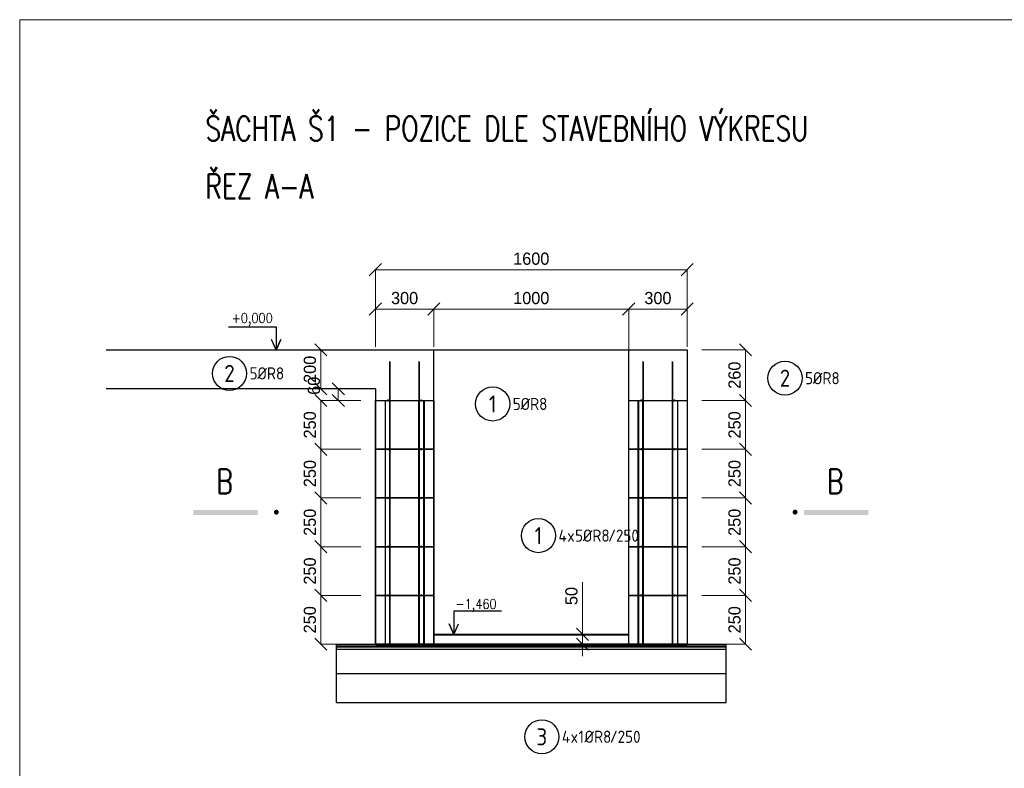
# Model space of a CAD drawing. Header units: millimetres. Extents: x 3567 to 14067, y 1579 to 9004.
# Tile 2 of 3: x 3567 to 8620, y 5162 to 9004. Entities that reach past the tile are written whole.
import ezdxf
from ezdxf.enums import TextEntityAlignment as Align

# ---------------------------------------------------------------- set-up
doc = ezdxf.new("R2010")
doc.units = ezdxf.units.MM
doc.header["$LTSCALE"] = 25
doc.linetypes.add('DASHED', pattern=[4.5, 3, -1.5])
doc.layers.add('IN_KOTY', color=4, linetype='Continuous', lineweight=13)
doc.layers.add('IN_NS_TLUSTA', color=1, linetype='Continuous', lineweight=40)
for name, color, linetype in [('IN_NS_TENKA', 20, 'Continuous'), ('IN_TEXT', 7, 'Continuous'), ('TEXT', 6, 'Continuous'), ('vazana', 7, 'Continuous')]:
    doc.layers.add(name, color=color, linetype=linetype)
doc.styles.add('Arch-Dim', font='romans.shx', dxfattribs={"width": 0.75})
doc.styles.add('RECOC_ISO9', font='ISO9.shx')
doc.styles.add('RomanS', font='romans.shx')
doc.dimstyles.new('ISO-25', dxfattribs={"dimscale": 25, "dimtxt": 2.5, "dimasz": 2.5, "dimexe": 0, "dimexo": 3, "dimgap": 1, "dimtad": 3, "dimdec": 0, "dimtxsty": 'Standard', "dimblk": 'OBLIQUE', "dimcen": 2.5, "dimclrd": 256, "dimclre": 256, "dimadec": 0, "dimazin": 0, "dimtfac": 1, "dimtdec": 0, "dimtmove": 0, "dimatfit": 3, "dimfxl": 0, "dimlwd": -1, "dimlwe": -1, "dimarcsym": 0})

# ---------------------------------------------------------------- blocks, each defined once
blk = doc.blocks.new('_Oblique')
at = {"color": 0, "linetype": 'ByBlock', "lineweight": -2}
blk.add_line((-0.5, -0.5), (0.5, 0.5), dxfattribs=at)
blk = doc.blocks.new('*D23')
at = {"layer": 'Defpoints', "color": 0}
for p in [(6692.6, 5849.5), (6455.3, 5799.5), (6692.6, 5799.5)]:
    blk.add_point(p, dxfattribs=at)
at = {"layer": 'IN_KOTY'}
for p, q in [((6455.3, 5849.5), (6455.3, 6118.2)), ((6617.6, 5849.5), (6455.3, 5849.5)), ((6455.3, 5799.5), (6455.3, 5849.5)), ((6617.6, 5799.5), (6455.3, 5799.5)), ((6455.3, 5799.5), (6455.3, 5737))]:
    blk.add_line(p, q, dxfattribs=at)
at = {"layer": 'IN_KOTY', "xscale": 62.5, "yscale": 62.5, "zscale": 62.5}
for p, rotation in [((6455.3, 5849.5), 270), ((6455.3, 5799.5), 90)]:
    blk.add_blockref('_Oblique', p, dxfattribs=dict(at, rotation=rotation))
at = {"layer": 'IN_KOTY', "color": 0, "insert": (6399, 6046.3), "char_height": 62.5, "attachment_point": 5, "rotation": 90}
blk.add_mtext('50', dxfattribs=at)
blk = doc.blocks.new('*D32')
at = {"layer": 'Defpoints', "color": 0}
for p in [(6692.6, 7518.7), (5692.6, 7249.5), (6692.6, 7234.5)]:
    blk.add_point(p, dxfattribs=at)
at = {"layer": 'IN_KOTY'}
for p, q in [((5692.6, 7324.5), (5692.6, 7518.7)), ((5692.6, 7518.7), (6692.6, 7518.7)), ((6692.6, 7309.5), (6692.6, 7518.7))]:
    blk.add_line(p, q, dxfattribs=at)
at = {"layer": 'IN_KOTY', "xscale": 62.5, "yscale": 62.5, "zscale": 62.5, "rotation": 180}
blk.add_blockref('_Oblique', (5692.6, 7518.7), dxfattribs=at)
at = {"layer": 'IN_KOTY', "xscale": 62.5, "yscale": 62.5, "zscale": 62.5}
blk.add_blockref('_Oblique', (6692.6, 7518.7), dxfattribs=at)
at = {"layer": 'IN_KOTY', "color": 0, "insert": (6192.6, 7574.9), "char_height": 62.5, "attachment_point": 5}
blk.add_mtext('1000', dxfattribs=at)
blk = doc.blocks.new('*D33')
at = {"layer": 'Defpoints', "color": 0}
for p in [(5392.6, 7518.7), (5392.6, 7249.5), (5692.6, 7249.5)]:
    blk.add_point(p, dxfattribs=at)
at = {"layer": 'IN_KOTY'}
for p, q in [((5392.6, 7324.5), (5392.6, 7518.7)), ((5692.6, 7518.7), (5392.6, 7518.7)), ((5692.6, 7324.5), (5692.6, 7518.7))]:
    blk.add_line(p, q, dxfattribs=at)
at = {"layer": 'IN_KOTY', "xscale": 62.5, "yscale": 62.5, "zscale": 62.5, "rotation": 180}
blk.add_blockref('_Oblique', (5392.6, 7518.7), dxfattribs=at)
at = {"layer": 'IN_KOTY', "xscale": 62.5, "yscale": 62.5, "zscale": 62.5}
blk.add_blockref('_Oblique', (5692.6, 7518.7), dxfattribs=at)
at = {"layer": 'IN_KOTY', "color": 0, "insert": (5542.6, 7574.9), "char_height": 62.5, "attachment_point": 5}
blk.add_mtext('300', dxfattribs=at)
blk = doc.blocks.new('*D34')
at = {"layer": 'Defpoints', "color": 0}
for p in [(6992.6, 7518.7), (6692.6, 7249.5), (6992.6, 7249.5)]:
    blk.add_point(p, dxfattribs=at)
at = {"layer": 'IN_KOTY'}
for p, q in [((6692.6, 7324.5), (6692.6, 7518.7)), ((6692.6, 7518.7), (6992.6, 7518.7)), ((6992.6, 7324.5), (6992.6, 7518.7))]:
    blk.add_line(p, q, dxfattribs=at)
at = {"layer": 'IN_KOTY', "xscale": 62.5, "yscale": 62.5, "zscale": 62.5, "rotation": 180}
blk.add_blockref('_Oblique', (6692.6, 7518.7), dxfattribs=at)
at = {"layer": 'IN_KOTY', "xscale": 62.5, "yscale": 62.5, "zscale": 62.5}
blk.add_blockref('_Oblique', (6992.6, 7518.7), dxfattribs=at)
at = {"layer": 'IN_KOTY', "color": 0, "insert": (6842.6, 7574.9), "char_height": 62.5, "attachment_point": 5}
blk.add_mtext('300', dxfattribs=at)
blk = doc.blocks.new('*D35')
at = {"layer": 'Defpoints', "color": 0}
for p in [(5303, 7309.5), (5112.9, 7109.5), (5303, 7109.5)]:
    blk.add_point(p, dxfattribs=at)
at = {"layer": 'IN_KOTY'}
for p, q in [((5228, 7309.5), (5112.9, 7309.5)), ((5112.9, 7309.5), (5112.9, 7109.5)), ((5228, 7109.5), (5112.9, 7109.5))]:
    blk.add_line(p, q, dxfattribs=at)
at = {"layer": 'IN_KOTY', "xscale": 62.5, "yscale": 62.5, "zscale": 62.5}
for p, rotation in [((5112.9, 7309.5), 90), ((5112.9, 7109.5), 270)]:
    blk.add_blockref('_Oblique', p, dxfattribs=dict(at, rotation=rotation))
at = {"layer": 'IN_KOTY', "color": 0, "insert": (5056.6, 7209.5), "char_height": 62.5, "attachment_point": 5, "rotation": 90}
blk.add_mtext('200', dxfattribs=at)
blk = doc.blocks.new('*D36')
at = {"layer": 'Defpoints', "color": 0}
for p in [(5392.6, 7109.5), (5202.5, 7049.5), (5392.6, 7049.5)]:
    blk.add_point(p, dxfattribs=at)
at = {"layer": 'IN_KOTY'}
for p, q in [((5317.6, 7109.5), (5202.5, 7109.5)), ((5202.5, 7109.5), (5202.5, 7049.5)), ((5317.6, 7049.5), (5202.5, 7049.5))]:
    blk.add_line(p, q, dxfattribs=at)
at = {"layer": 'IN_KOTY', "xscale": 62.5, "yscale": 62.5, "zscale": 62.5}
for p, rotation in [((5202.5, 7109.5), 90), ((5202.5, 7049.5), 270)]:
    blk.add_blockref('_Oblique', p, dxfattribs=dict(at, rotation=rotation))
at = {"layer": 'IN_KOTY', "color": 0, "insert": (5077.5, 7125.1), "char_height": 62.5, "attachment_point": 5, "rotation": 90}
blk.add_mtext('60', dxfattribs=at)
blk = doc.blocks.new('*D37')
at = {"layer": 'Defpoints', "color": 0}
for p in [(5392.6, 7049.5), (5112.9, 6799.5), (5392.6, 6799.5)]:
    blk.add_point(p, dxfattribs=at)
at = {"layer": 'IN_KOTY'}
for p, q in [((5317.6, 7049.5), (5112.9, 7049.5)), ((5112.9, 7049.5), (5112.9, 6799.5)), ((5317.6, 6799.5), (5112.9, 6799.5))]:
    blk.add_line(p, q, dxfattribs=at)
at = {"layer": 'IN_KOTY', "xscale": 62.5, "yscale": 62.5, "zscale": 62.5}
for p, rotation in [((5112.9, 7049.5), 90), ((5112.9, 6799.5), 270)]:
    blk.add_blockref('_Oblique', p, dxfattribs=dict(at, rotation=rotation))
at = {"layer": 'IN_KOTY', "color": 0, "insert": (5056.6, 6924.5), "char_height": 62.5, "attachment_point": 5, "rotation": 90}
blk.add_mtext('250', dxfattribs=at)
blk = doc.blocks.new('*D38')
at = {"layer": 'Defpoints', "color": 0}
for p in [(5392.6, 6799.5), (5112.9, 6549.5), (5392.6, 6549.5)]:
    blk.add_point(p, dxfattribs=at)
at = {"layer": 'IN_KOTY'}
for p, q in [((5317.6, 6799.5), (5112.9, 6799.5)), ((5112.9, 6799.5), (5112.9, 6549.5)), ((5317.6, 6549.5), (5112.9, 6549.5))]:
    blk.add_line(p, q, dxfattribs=at)
at = {"layer": 'IN_KOTY', "xscale": 62.5, "yscale": 62.5, "zscale": 62.5}
for p, rotation in [((5112.9, 6799.5), 90), ((5112.9, 6549.5), 270)]:
    blk.add_blockref('_Oblique', p, dxfattribs=dict(at, rotation=rotation))
at = {"layer": 'IN_KOTY', "color": 0, "insert": (5056.6, 6674.5), "char_height": 62.5, "attachment_point": 5, "rotation": 90}
blk.add_mtext('250', dxfattribs=at)
blk = doc.blocks.new('*D39')
at = {"layer": 'Defpoints', "color": 0}
for p in [(5392.6, 6549.5), (5112.9, 6299.5), (5392.6, 6299.5)]:
    blk.add_point(p, dxfattribs=at)
at = {"layer": 'IN_KOTY'}
for p, q in [((5317.6, 6549.5), (5112.9, 6549.5)), ((5112.9, 6549.5), (5112.9, 6299.5)), ((5317.6, 6299.5), (5112.9, 6299.5))]:
    blk.add_line(p, q, dxfattribs=at)
at = {"layer": 'IN_KOTY', "xscale": 62.5, "yscale": 62.5, "zscale": 62.5}
for p, rotation in [((5112.9, 6549.5), 90), ((5112.9, 6299.5), 270)]:
    blk.add_blockref('_Oblique', p, dxfattribs=dict(at, rotation=rotation))
at = {"layer": 'IN_KOTY', "color": 0, "insert": (5056.6, 6424.5), "char_height": 62.5, "attachment_point": 5, "rotation": 90}
blk.add_mtext('250', dxfattribs=at)
blk = doc.blocks.new('*D40')
at = {"layer": 'Defpoints', "color": 0}
for p in [(5392.6, 6299.5), (5112.9, 6049.5), (5392.6, 6049.5)]:
    blk.add_point(p, dxfattribs=at)
at = {"layer": 'IN_KOTY'}
for p, q in [((5317.6, 6299.5), (5112.9, 6299.5)), ((5112.9, 6299.5), (5112.9, 6049.5)), ((5317.6, 6049.5), (5112.9, 6049.5))]:
    blk.add_line(p, q, dxfattribs=at)
at = {"layer": 'IN_KOTY', "xscale": 62.5, "yscale": 62.5, "zscale": 62.5}
for p, rotation in [((5112.9, 6299.5), 90), ((5112.9, 6049.5), 270)]:
    blk.add_blockref('_Oblique', p, dxfattribs=dict(at, rotation=rotation))
at = {"layer": 'IN_KOTY', "color": 0, "insert": (5056.6, 6174.5), "char_height": 62.5, "attachment_point": 5, "rotation": 90}
blk.add_mtext('250', dxfattribs=at)
blk = doc.blocks.new('*D41')
at = {"layer": 'Defpoints', "color": 0}
for p in [(5392.6, 6049.5), (5112.9, 5799.5), (5392.6, 5799.5)]:
    blk.add_point(p, dxfattribs=at)
at = {"layer": 'IN_KOTY'}
for p, q in [((5317.6, 6049.5), (5112.9, 6049.5)), ((5112.9, 6049.5), (5112.9, 5799.5)), ((5317.6, 5799.5), (5112.9, 5799.5))]:
    blk.add_line(p, q, dxfattribs=at)
at = {"layer": 'IN_KOTY', "xscale": 62.5, "yscale": 62.5, "zscale": 62.5}
for p, rotation in [((5112.9, 6049.5), 90), ((5112.9, 5799.5), 270)]:
    blk.add_blockref('_Oblique', p, dxfattribs=dict(at, rotation=rotation))
at = {"layer": 'IN_KOTY', "color": 0, "insert": (5056.6, 5924.5), "char_height": 62.5, "attachment_point": 5, "rotation": 90}
blk.add_mtext('250', dxfattribs=at)
blk = doc.blocks.new('*D42')
at = {"layer": 'Defpoints', "color": 0}
for p in [(6992.6, 7720.7), (5392.6, 7324.5), (6992.6, 7324.5)]:
    blk.add_point(p, dxfattribs=at)
at = {"layer": 'IN_KOTY'}
for p, q in [((5392.6, 7399.5), (5392.6, 7720.7)), ((5392.6, 7720.7), (6992.6, 7720.7)), ((6992.6, 7399.5), (6992.6, 7720.7))]:
    blk.add_line(p, q, dxfattribs=at)
at = {"layer": 'IN_KOTY', "xscale": 62.5, "yscale": 62.5, "zscale": 62.5, "rotation": 180}
blk.add_blockref('_Oblique', (5392.6, 7720.7), dxfattribs=at)
at = {"layer": 'IN_KOTY', "xscale": 62.5, "yscale": 62.5, "zscale": 62.5}
blk.add_blockref('_Oblique', (6992.6, 7720.7), dxfattribs=at)
at = {"layer": 'IN_KOTY', "color": 0, "insert": (6192.6, 7776.9), "char_height": 62.5, "attachment_point": 5}
blk.add_mtext('1600', dxfattribs=at)
blk = doc.blocks.new('*D43')
at = {"layer": 'Defpoints', "color": 0}
for p in [(6992.6, 7309.5), (7292.1, 7309.5), (6992.6, 7049.5)]:
    blk.add_point(p, dxfattribs=at)
at = {"layer": 'IN_KOTY'}
for p, q in [((7067.6, 7309.5), (7292.1, 7309.5)), ((7292.1, 7049.5), (7292.1, 7309.5)), ((7067.6, 7049.5), (7292.1, 7049.5))]:
    blk.add_line(p, q, dxfattribs=at)
at = {"layer": 'IN_KOTY', "xscale": 62.5, "yscale": 62.5, "zscale": 62.5}
for p, rotation in [((7292.1, 7309.5), 90), ((7292.1, 7049.5), 270)]:
    blk.add_blockref('_Oblique', p, dxfattribs=dict(at, rotation=rotation))
at = {"layer": 'IN_KOTY', "color": 0, "insert": (7235.9, 7179.5), "char_height": 62.5, "attachment_point": 5, "rotation": 90}
blk.add_mtext('260', dxfattribs=at)
blk = doc.blocks.new('*D44')
at = {"layer": 'Defpoints', "color": 0}
for p in [(6992.6, 7049.5), (6992.6, 6799.5), (7292.1, 6799.5)]:
    blk.add_point(p, dxfattribs=at)
at = {"layer": 'IN_KOTY'}
for p, q in [((7067.6, 7049.5), (7292.1, 7049.5)), ((7292.1, 7049.5), (7292.1, 6799.5)), ((7067.6, 6799.5), (7292.1, 6799.5))]:
    blk.add_line(p, q, dxfattribs=at)
at = {"layer": 'IN_KOTY', "xscale": 62.5, "yscale": 62.5, "zscale": 62.5}
for p, rotation in [((7292.1, 7049.5), 90), ((7292.1, 6799.5), 270)]:
    blk.add_blockref('_Oblique', p, dxfattribs=dict(at, rotation=rotation))
at = {"layer": 'IN_KOTY', "color": 0, "insert": (7235.9, 6924.5), "char_height": 62.5, "attachment_point": 5, "rotation": 90}
blk.add_mtext('250', dxfattribs=at)
blk = doc.blocks.new('*D45')
at = {"layer": 'Defpoints', "color": 0}
for p in [(6992.6, 6799.5), (6992.6, 6549.5), (7292.1, 6549.5)]:
    blk.add_point(p, dxfattribs=at)
at = {"layer": 'IN_KOTY'}
for p, q in [((7067.6, 6799.5), (7292.1, 6799.5)), ((7292.1, 6799.5), (7292.1, 6549.5)), ((7067.6, 6549.5), (7292.1, 6549.5))]:
    blk.add_line(p, q, dxfattribs=at)
at = {"layer": 'IN_KOTY', "xscale": 62.5, "yscale": 62.5, "zscale": 62.5}
for p, rotation in [((7292.1, 6799.5), 90), ((7292.1, 6549.5), 270)]:
    blk.add_blockref('_Oblique', p, dxfattribs=dict(at, rotation=rotation))
at = {"layer": 'IN_KOTY', "color": 0, "insert": (7235.9, 6674.5), "char_height": 62.5, "attachment_point": 5, "rotation": 90}
blk.add_mtext('250', dxfattribs=at)
blk = doc.blocks.new('*D46')
at = {"layer": 'Defpoints', "color": 0}
for p in [(6992.6, 6549.5), (6992.6, 6299.5), (7292.1, 6299.5)]:
    blk.add_point(p, dxfattribs=at)
at = {"layer": 'IN_KOTY'}
for p, q in [((7067.6, 6549.5), (7292.1, 6549.5)), ((7292.1, 6549.5), (7292.1, 6299.5)), ((7067.6, 6299.5), (7292.1, 6299.5))]:
    blk.add_line(p, q, dxfattribs=at)
at = {"layer": 'IN_KOTY', "xscale": 62.5, "yscale": 62.5, "zscale": 62.5}
for p, rotation in [((7292.1, 6549.5), 90), ((7292.1, 6299.5), 270)]:
    blk.add_blockref('_Oblique', p, dxfattribs=dict(at, rotation=rotation))
at = {"layer": 'IN_KOTY', "color": 0, "insert": (7235.9, 6424.5), "char_height": 62.5, "attachment_point": 5, "rotation": 90}
blk.add_mtext('250', dxfattribs=at)
blk = doc.blocks.new('*D47')
at = {"layer": 'Defpoints', "color": 0}
for p in [(6992.6, 6299.5), (6992.6, 6049.5), (7292.1, 6049.5)]:
    blk.add_point(p, dxfattribs=at)
at = {"layer": 'IN_KOTY'}
for p, q in [((7067.6, 6299.5), (7292.1, 6299.5)), ((7292.1, 6299.5), (7292.1, 6049.5)), ((7067.6, 6049.5), (7292.1, 6049.5))]:
    blk.add_line(p, q, dxfattribs=at)
at = {"layer": 'IN_KOTY', "xscale": 62.5, "yscale": 62.5, "zscale": 62.5}
for p, rotation in [((7292.1, 6299.5), 90), ((7292.1, 6049.5), 270)]:
    blk.add_blockref('_Oblique', p, dxfattribs=dict(at, rotation=rotation))
at = {"layer": 'IN_KOTY', "color": 0, "insert": (7235.9, 6174.5), "char_height": 62.5, "attachment_point": 5, "rotation": 90}
blk.add_mtext('250', dxfattribs=at)
blk = doc.blocks.new('*D48')
at = {"layer": 'Defpoints', "color": 0}
for p in [(6992.6, 6049.5), (6992.6, 5799.5), (7292.1, 5799.5)]:
    blk.add_point(p, dxfattribs=at)
at = {"layer": 'IN_KOTY'}
for p, q in [((7067.6, 6049.5), (7292.1, 6049.5)), ((7292.1, 6049.5), (7292.1, 5799.5)), ((7067.6, 5799.5), (7292.1, 5799.5))]:
    blk.add_line(p, q, dxfattribs=at)
at = {"layer": 'IN_KOTY', "xscale": 62.5, "yscale": 62.5, "zscale": 62.5}
for p, rotation in [((7292.1, 6049.5), 90), ((7292.1, 5799.5), 270)]:
    blk.add_blockref('_Oblique', p, dxfattribs=dict(at, rotation=rotation))
at = {"layer": 'IN_KOTY', "color": 0, "insert": (7235.9, 5924.5), "char_height": 62.5, "attachment_point": 5, "rotation": 90}
blk.add_mtext('250', dxfattribs=at)
blk = doc.blocks.new('*U98', base_point=(5627.6, 7459.2))
at = {"color": 7}
blk.add_lwpolyline([(5907.3, 7445.7, 0, 0, 0), (5677.6, 7456.8, 25, 0, 0), (5627.6, 7459.2, 0, 0, 0)], format="xyseb", dxfattribs=at)
at = {"color": 200, "const_width": 8}
blk.add_lwpolyline([(5629.6, 7459.2, 1), (5625.6, 7459.2, 1), (5629.6, 7459.2)], format="xyb", dxfattribs=at)
at = {"color": 200}
blk.add_lwpolyline([(5629.6, 7459.2, 1), (5625.6, 7459.2, 1), (5629.6, 7459.2)], format="xyb", dxfattribs=at)
blk = doc.blocks.new('*U99', base_point=(5627.6, 7209.2))
at = {"color": 7}
blk.add_lwpolyline([(5920.7, 7394.7, 0, 0, 0), (5669.9, 7235.9, 25, 0, 0), (5627.6, 7209.2, 0, 0, 0)], format="xyseb", dxfattribs=at)
at = {"color": 200, "const_width": 8}
blk.add_lwpolyline([(5629.6, 7209.2, 1), (5625.6, 7209.2, 1), (5629.6, 7209.2)], format="xyb", dxfattribs=at)
at = {"color": 200}
blk.add_lwpolyline([(5629.6, 7209.2, 1), (5625.6, 7209.2, 1), (5629.6, 7209.2)], format="xyb", dxfattribs=at)
blk = doc.blocks.new('*U100', base_point=(5627.6, 6959.2))
at = {"color": 7}
blk.add_lwpolyline([(5941.7, 7371.9, 0, 0, 0), (5657.9, 6998.9, 25, 0, 0), (5627.6, 6959.2, 0, 0, 0)], format="xyseb", dxfattribs=at)
at = {"color": 200, "const_width": 8}
blk.add_lwpolyline([(5629.6, 6959.2, 1), (5625.6, 6959.2, 1), (5629.6, 6959.2)], format="xyb", dxfattribs=at)
at = {"color": 200}
blk.add_lwpolyline([(5629.6, 6959.2, 1), (5625.6, 6959.2, 1), (5629.6, 6959.2)], format="xyb", dxfattribs=at)
blk = doc.blocks.new('*U101', base_point=(5627.6, 6709.2))
at = {"color": 7}
blk.add_lwpolyline([(5955.5, 7363.3, 0, 0, 0), (5650, 6753.9, 25, 0, 0), (5627.6, 6709.2, 0, 0, 0)], format="xyseb", dxfattribs=at)
at = {"color": 200, "const_width": 8}
blk.add_lwpolyline([(5629.6, 6709.2, 1), (5625.6, 6709.2, 1), (5629.6, 6709.2)], format="xyb", dxfattribs=at)
at = {"color": 200}
blk.add_lwpolyline([(5629.6, 6709.2, 1), (5625.6, 6709.2, 1), (5629.6, 6709.2)], format="xyb", dxfattribs=at)
blk = doc.blocks.new('*U102', base_point=(5627.6, 6459.2))
at = {"color": 7}
blk.add_lwpolyline([(5964.1, 7359.6, 0, 0, 0), (5645.1, 6506, 25, 0, 0), (5627.6, 6459.2, 0, 0, 0)], format="xyseb", dxfattribs=at)
at = {"color": 200, "const_width": 8}
blk.add_lwpolyline([(5629.6, 6459.2, 1), (5625.6, 6459.2, 1), (5629.6, 6459.2)], format="xyb", dxfattribs=at)
at = {"color": 200}
blk.add_lwpolyline([(5629.6, 6459.2, 1), (5625.6, 6459.2, 1), (5629.6, 6459.2)], format="xyb", dxfattribs=at)
blk = doc.blocks.new('*U103', base_point=(5627.6, 7459.2))
at = {"color": 7}
blk.add_circle((5994.7, 7441.6), 87.5, dxfattribs=at)
for name, p in [('*U98', (5627.6, 7459.2)), ('*U99', (5627.6, 7209.2)), ('*U100', (5627.6, 6959.2)), ('*U101', (5627.6, 6709.2)), ('*U102', (5627.6, 6459.2))]:
    blk.add_blockref(name, p)
at = {"color": 3, "style": 'RECOC_ISO9'}
blk.add_text('1', height=87.5, dxfattribs=at).set_placement((5994.7, 7441.6), align=Align.MIDDLE_CENTER)
at = {"style": 'RECOC_ISO9'}
for s, p in [('5', (6097.8, 7441.6)), ('%%cR8', (6138, 7441.6))]:
    blk.add_text(s, height=62.5, dxfattribs=at).set_placement(p, align=Align.MIDDLE_LEFT)
blk = doc.blocks.new('*U110', base_point=(6927.6, 7459.2))
at = {"color": 7}
blk.add_lwpolyline([(7409.1, 7556.5, 0, 0, 0), (6976.6, 7469.1, 25, 0, 0), (6927.6, 7459.2, 0, 0, 0)], format="xyseb", dxfattribs=at)
at = {"color": 200, "const_width": 8}
blk.add_lwpolyline([(6929.6, 7459.2, 1), (6925.6, 7459.2, 1), (6929.6, 7459.2)], format="xyb", dxfattribs=at)
at = {"color": 200}
blk.add_lwpolyline([(6929.6, 7459.2, 1), (6925.6, 7459.2, 1), (6929.6, 7459.2)], format="xyb", dxfattribs=at)
blk = doc.blocks.new('*U111', base_point=(6927.6, 7209.2))
at = {"color": 7}
blk.add_lwpolyline([(7421.2, 7526.5, 0, 0, 0), (6969.7, 7236.2, 25, 0, 0), (6927.6, 7209.2, 0, 0, 0)], format="xyseb", dxfattribs=at)
at = {"color": 200, "const_width": 8}
blk.add_lwpolyline([(6929.6, 7209.2, 1), (6925.6, 7209.2, 1), (6929.6, 7209.2)], format="xyb", dxfattribs=at)
at = {"color": 200}
blk.add_lwpolyline([(6929.6, 7209.2, 1), (6925.6, 7209.2, 1), (6929.6, 7209.2)], format="xyb", dxfattribs=at)
blk = doc.blocks.new('*U112', base_point=(6927.6, 6959.2))
at = {"color": 7}
blk.add_lwpolyline([(7435.5, 7509.5, 0, 0, 0), (6961.5, 6995.9, 25, 0, 0), (6927.6, 6959.2, 0, 0, 0)], format="xyseb", dxfattribs=at)
at = {"color": 200, "const_width": 8}
blk.add_lwpolyline([(6929.6, 6959.2, 1), (6925.6, 6959.2, 1), (6929.6, 6959.2)], format="xyb", dxfattribs=at)
at = {"color": 200}
blk.add_lwpolyline([(6929.6, 6959.2, 1), (6925.6, 6959.2, 1), (6929.6, 6959.2)], format="xyb", dxfattribs=at)
blk = doc.blocks.new('*U113', base_point=(6927.6, 6709.2))
at = {"color": 7}
blk.add_lwpolyline([(7446.8, 7500.6, 0, 0, 0), (6955, 6751, 25, 0, 0), (6927.6, 6709.2, 0, 0, 0)], format="xyseb", dxfattribs=at)
at = {"color": 200, "const_width": 8}
blk.add_lwpolyline([(6929.6, 6709.2, 1), (6925.6, 6709.2, 1), (6929.6, 6709.2)], format="xyb", dxfattribs=at)
at = {"color": 200}
blk.add_lwpolyline([(6929.6, 6709.2, 1), (6925.6, 6709.2, 1), (6929.6, 6709.2)], format="xyb", dxfattribs=at)
blk = doc.blocks.new('*U114', base_point=(6927.6, 6459.2))
at = {"color": 7}
blk.add_lwpolyline([(7455.1, 7495.8, 0, 0, 0), (6950.3, 6503.7, 25, 0, 0), (6927.6, 6459.2, 0, 0, 0)], format="xyseb", dxfattribs=at)
at = {"color": 200, "const_width": 8}
blk.add_lwpolyline([(6929.6, 6459.2, 1), (6925.6, 6459.2, 1), (6929.6, 6459.2)], format="xyb", dxfattribs=at)
at = {"color": 200}
blk.add_lwpolyline([(6929.6, 6459.2, 1), (6925.6, 6459.2, 1), (6929.6, 6459.2)], format="xyb", dxfattribs=at)
blk = doc.blocks.new('*U115', base_point=(6927.6, 7459.2))
at = {"color": 7}
blk.add_circle((7494.8, 7573.8), 87.5, dxfattribs=at)
for name, p in [('*U110', (6927.6, 7459.2)), ('*U111', (6927.6, 7209.2)), ('*U112', (6927.6, 6959.2)), ('*U113', (6927.6, 6709.2)), ('*U114', (6927.6, 6459.2))]:
    blk.add_blockref(name, p)
at = {"color": 3, "style": 'RECOC_ISO9'}
blk.add_text('2', height=87.5, dxfattribs=at).set_placement((7494.8, 7573.8), align=Align.MIDDLE_CENTER)
at = {"style": 'RECOC_ISO9'}
for s, p in [('5', (7597.9, 7573.8)), ('%%cR8', (7638.1, 7573.8))]:
    blk.add_text(s, height=62.5, dxfattribs=at).set_placement(p, align=Align.MIDDLE_LEFT)
blk = doc.blocks.new('*U116', base_point=(5457.6, 7459.2))
at = {"color": 7}
blk.add_lwpolyline([(4730.2, 7583.6, 0, 0, 0), (5408.3, 7467.6, 25, 0, 0), (5457.6, 7459.2, 0, 0, 0)], format="xyseb", dxfattribs=at)
at = {"color": 200, "const_width": 8}
blk.add_lwpolyline([(5459.6, 7459.2, 1), (5455.6, 7459.2, 1), (5459.6, 7459.2)], format="xyb", dxfattribs=at)
at = {"color": 200}
blk.add_lwpolyline([(5459.6, 7459.2, 1), (5455.6, 7459.2, 1), (5459.6, 7459.2)], format="xyb", dxfattribs=at)
blk = doc.blocks.new('*U117', base_point=(5457.6, 7209.2))
at = {"color": 7}
blk.add_lwpolyline([(4722.9, 7560.6, 0, 0, 0), (5412.5, 7230.7, 25, 0, 0), (5457.6, 7209.2, 0, 0, 0)], format="xyseb", dxfattribs=at)
at = {"color": 200, "const_width": 8}
blk.add_lwpolyline([(5459.6, 7209.2, 1), (5455.6, 7209.2, 1), (5459.6, 7209.2)], format="xyb", dxfattribs=at)
at = {"color": 200}
blk.add_lwpolyline([(5459.6, 7209.2, 1), (5455.6, 7209.2, 1), (5459.6, 7209.2)], format="xyb", dxfattribs=at)
blk = doc.blocks.new('*U118', base_point=(5457.6, 6959.2))
at = {"color": 7}
blk.add_lwpolyline([(4712.7, 7544.3, 0, 0, 0), (5418.3, 6990, 25, 0, 0), (5457.6, 6959.2, 0, 0, 0)], format="xyseb", dxfattribs=at)
at = {"color": 200, "const_width": 8}
blk.add_lwpolyline([(5459.6, 6959.2, 1), (5455.6, 6959.2, 1), (5459.6, 6959.2)], format="xyb", dxfattribs=at)
at = {"color": 200}
blk.add_lwpolyline([(5459.6, 6959.2, 1), (5455.6, 6959.2, 1), (5459.6, 6959.2)], format="xyb", dxfattribs=at)
blk = doc.blocks.new('*U119', base_point=(5457.6, 6709.2))
at = {"color": 7}
blk.add_lwpolyline([(4703, 7533.8, 0, 0, 0), (5423.9, 6746, 25, 0, 0), (5457.6, 6709.2, 0, 0, 0)], format="xyseb", dxfattribs=at)
at = {"color": 200, "const_width": 8}
blk.add_lwpolyline([(5459.6, 6709.2, 1), (5455.6, 6709.2, 1), (5459.6, 6709.2)], format="xyb", dxfattribs=at)
at = {"color": 200}
blk.add_lwpolyline([(5459.6, 6709.2, 1), (5455.6, 6709.2, 1), (5459.6, 6709.2)], format="xyb", dxfattribs=at)
blk = doc.blocks.new('*U120', base_point=(5457.6, 6459.2))
at = {"color": 7}
blk.add_lwpolyline([(4694.8, 7527.2, 0, 0, 0), (5428.6, 6499.8, 25, 0, 0), (5457.6, 6459.2, 0, 0, 0)], format="xyseb", dxfattribs=at)
at = {"color": 200, "const_width": 8}
blk.add_lwpolyline([(5459.6, 6459.2, 1), (5455.6, 6459.2, 1), (5459.6, 6459.2)], format="xyb", dxfattribs=at)
at = {"color": 200}
blk.add_lwpolyline([(5459.6, 6459.2, 1), (5455.6, 6459.2, 1), (5459.6, 6459.2)], format="xyb", dxfattribs=at)
blk = doc.blocks.new('*U121', base_point=(5457.6, 7459.2))
at = {"color": 7}
blk.add_circle((4643.9, 7598.4), 87.5, dxfattribs=at)
for name, p in [('*U116', (5457.6, 7459.2)), ('*U120', (5457.6, 6459.2)), ('*U119', (5457.6, 6709.2)), ('*U118', (5457.6, 6959.2)), ('*U117', (5457.6, 7209.2))]:
    blk.add_blockref(name, p)
at = {"color": 3, "style": 'RECOC_ISO9'}
blk.add_text('2', height=87.5, dxfattribs=at).set_placement((4643.9, 7598.4), align=Align.MIDDLE_CENTER)
at = {"style": 'RECOC_ISO9'}
for s, p in [('%%cR8', (4787.2, 7598.4)), ('5', (4747.1, 7598.4))]:
    blk.add_text(s, height=62.5, dxfattribs=at).set_placement(p, align=Align.MIDDLE_LEFT)
blk = doc.blocks.new('*U131', base_point=(5467.6, 6209.2))
at = {"color": 200, "const_width": 8}
blk.add_lwpolyline([(5467.6, 6209.2), (5467.6, 7659.2)], dxfattribs=at)
at = {"color": 200}
blk.add_lwpolyline([(5467.6, 6209.2), (5467.6, 7659.2)], dxfattribs=at)
at = {"color": 7}
blk.add_lwpolyline([(6191.7, 5801.7, 0, 0, 0), (5499.2, 6653.7, 25, 0, 0), (5467.6, 6692.5, 0, 0, 0)], format="xyseb", dxfattribs=at)
blk = doc.blocks.new('*U132', base_point=(5617.6, 6209.2))
at = {"color": 200, "const_width": 8}
blk.add_lwpolyline([(5617.6, 6209.2), (5617.6, 7659.2)], dxfattribs=at)
at = {"color": 200}
blk.add_lwpolyline([(5617.6, 6209.2), (5617.6, 7659.2)], dxfattribs=at)
at = {"color": 7}
blk.add_lwpolyline([(6198.8, 5806.9, 0, 0, 0), (5645.1, 6650.7, 25, 0, 0), (5617.6, 6692.5, 0, 0, 0)], format="xyseb", dxfattribs=at)
blk = doc.blocks.new('*U133', base_point=(6767.6, 6209.2))
at = {"color": 200, "const_width": 8}
blk.add_lwpolyline([(6767.6, 6209.2), (6767.6, 7659.2)], dxfattribs=at)
at = {"color": 200}
blk.add_lwpolyline([(6767.6, 6209.2), (6767.6, 7659.2)], dxfattribs=at)
at = {"color": 7}
blk.add_lwpolyline([(6288.6, 5810.6, 0, 0, 0), (6743.8, 6648.6, 25, 0, 0), (6767.6, 6692.5, 0, 0, 0)], format="xyseb", dxfattribs=at)
blk = doc.blocks.new('*U134', base_point=(6917.6, 6209.2))
at = {"color": 200, "const_width": 8}
blk.add_lwpolyline([(6917.6, 6209.2), (6917.6, 7659.2)], dxfattribs=at)
at = {"color": 200}
blk.add_lwpolyline([(6917.6, 6209.2), (6917.6, 7659.2)], dxfattribs=at)
at = {"color": 7}
blk.add_lwpolyline([(6297, 5805.5, 0, 0, 0), (6889, 6651.5, 25, 0, 0), (6917.6, 6692.5, 0, 0, 0)], format="xyseb", dxfattribs=at)
blk = doc.blocks.new('*U135', base_point=(5467.6, 6209.2))
at = {"color": 7}
blk.add_circle((6246.8, 5733.8), 87.5, dxfattribs=at)
for name, p in [('*U131', (5467.6, 6209.2)), ('*U132', (5617.6, 6209.2)), ('*U133', (6767.6, 6209.2)), ('*U134', (6917.6, 6209.2))]:
    blk.add_blockref(name, p)
at = {"color": 3, "style": 'RECOC_ISO9'}
blk.add_text('3', height=87.5, dxfattribs=at).set_placement((6246.8, 5733.8), align=Align.MIDDLE_CENTER)
at = {"style": 'RECOC_ISO9'}
for s, p in [('4', (6350, 5733.8)), ('1', (6434.8, 5733.8)), ('%%cR8', (6466, 5733.8)), ('/250', (6595.5, 5733.8)), ('x', (6394.6, 5733.8))]:
    blk.add_text(s, height=62.5, dxfattribs=at).set_placement(p, align=Align.MIDDLE_LEFT)
blk = doc.blocks.new('*U166', base_point=(6757.6, 7459.3))
at = {"color": 7}
blk.add_lwpolyline([(6282.4, 6835.6, 0, 0, 0), (6727.3, 7419.5, 25, 0, 0), (6757.6, 7459.3, 0, 0, 0)], format="xyseb", dxfattribs=at)
at = {"color": 200, "const_width": 8}
blk.add_lwpolyline([(6759.6, 7459.3, 1), (6755.6, 7459.3, 1), (6759.6, 7459.3)], format="xyb", dxfattribs=at)
at = {"color": 200}
blk.add_lwpolyline([(6759.6, 7459.3, 1), (6755.6, 7459.3, 1), (6759.6, 7459.3)], format="xyb", dxfattribs=at)
blk = doc.blocks.new('*U167', base_point=(6757.6, 7209.3))
at = {"color": 7}
blk.add_lwpolyline([(6296.4, 6822.3, 0, 0, 0), (6719.3, 7177.1, 25, 0, 0), (6757.6, 7209.3, 0, 0, 0)], format="xyseb", dxfattribs=at)
at = {"color": 200, "const_width": 8}
blk.add_lwpolyline([(6759.6, 7209.3, 1), (6755.6, 7209.3, 1), (6759.6, 7209.3)], format="xyb", dxfattribs=at)
at = {"color": 200}
blk.add_lwpolyline([(6759.6, 7209.3, 1), (6755.6, 7209.3, 1), (6759.6, 7209.3)], format="xyb", dxfattribs=at)
blk = doc.blocks.new('*U168', base_point=(6757.6, 6959.3))
at = {"color": 7}
blk.add_lwpolyline([(6311.6, 6796.1, 0, 0, 0), (6710.7, 6942.1, 25, 0, 0), (6757.6, 6959.3, 0, 0, 0)], format="xyseb", dxfattribs=at)
at = {"color": 200, "const_width": 8}
blk.add_lwpolyline([(6759.6, 6959.3, 1), (6755.6, 6959.3, 1), (6759.6, 6959.3)], format="xyb", dxfattribs=at)
at = {"color": 200}
blk.add_lwpolyline([(6759.6, 6959.3, 1), (6755.6, 6959.3, 1), (6759.6, 6959.3)], format="xyb", dxfattribs=at)
blk = doc.blocks.new('*U169', base_point=(6757.6, 6709.3))
at = {"color": 7}
blk.add_lwpolyline([(6316.4, 6756.7, 0, 0, 0), (6707.9, 6714.6, 25, 0, 0), (6757.6, 6709.3, 0, 0, 0)], format="xyseb", dxfattribs=at)
at = {"color": 200, "const_width": 8}
blk.add_lwpolyline([(6759.6, 6709.3, 1), (6755.6, 6709.3, 1), (6759.6, 6709.3)], format="xyb", dxfattribs=at)
at = {"color": 200}
blk.add_lwpolyline([(6759.6, 6709.3, 1), (6755.6, 6709.3, 1), (6759.6, 6709.3)], format="xyb", dxfattribs=at)
blk = doc.blocks.new('*U170', base_point=(6757.6, 6459.3))
at = {"color": 7}
blk.add_lwpolyline([(6305.1, 6722.1, 0, 0, 0), (6714.4, 6484.4, 25, 0, 0), (6757.6, 6459.3, 0, 0, 0)], format="xyseb", dxfattribs=at)
at = {"color": 200, "const_width": 8}
blk.add_lwpolyline([(6759.6, 6459.3, 1), (6755.6, 6459.3, 1), (6759.6, 6459.3)], format="xyb", dxfattribs=at)
at = {"color": 200}
blk.add_lwpolyline([(6759.6, 6459.3, 1), (6755.6, 6459.3, 1), (6759.6, 6459.3)], format="xyb", dxfattribs=at)
blk = doc.blocks.new('*U171', base_point=(6757.6, 7459.3))
at = {"color": 7}
blk.add_circle((6229.4, 6766), 87.5, dxfattribs=at)
for name, p in [('*U166', (6757.6, 7459.3)), ('*U167', (6757.6, 7209.3)), ('*U168', (6757.6, 6959.3)), ('*U170', (6757.6, 6459.3)), ('*U169', (6757.6, 6709.3))]:
    blk.add_blockref(name, p)
at = {"color": 3, "style": 'RECOC_ISO9'}
blk.add_text('1', height=87.5, dxfattribs=at).set_placement((6229.4, 6766), align=Align.MIDDLE_CENTER)
at = {"style": 'RECOC_ISO9'}
for s, p in [('4', (6332.5, 6766)), ('x', (6377.2, 6766)), ('5', (6417.4, 6766)), ('%%cR8', (6457.5, 6766)), ('/250', (6587, 6766))]:
    blk.add_text(s, height=62.5, dxfattribs=at).set_placement(p, align=Align.MIDDLE_LEFT)

msp = doc.modelspace()

# ---------------------------------------------------------------- linework, layer by layer
msp.add_line((5392.6, 6049.5), (5392.6, 6049.5))
at = {"layer": 'IN_KOTY'}
for p in [(3567.2, 1578.6), (14067.2, 9003.6)]:
    msp.add_line(p, (3567.2, 9003.6), dxfattribs=at)
at = {"layer": 'IN_NS_TENKA'}
for p, q in [((5442.6, 7049.5), (5442.6, 5799.5)), ((5467.6, 7049.5), (5467.6, 5799.5)), ((6917.6, 7049.5), (6917.6, 5799.5)), ((6942.6, 7049.5), (6942.6, 5799.5)), ((5192.6, 5499.5), (5192.6, 5799.5)), ((5192.6, 5799.5), (7192.6, 5799.5)), ((5192.6, 5774.5), (7192.6, 5774.5)), ((7192.6, 5499.5), (7192.6, 5799.5)), ((5192.6, 5649.5), (7192.6, 5649.5)), ((5192.6, 5499.5), (7192.6, 5499.5))]:
    msp.add_line(p, q, dxfattribs=at)
at = {"layer": 'IN_NS_TENKA', "linetype": 'DASHED', "lineweight": 50, "ltscale": 50}
msp.add_line((5192.6, 5787), (7192.6, 5787), dxfattribs=at)
at = {"layer": 'IN_NS_TLUSTA'}
for p, q in [((5617.6, 5799.5), (5617.6, 7049.5)), ((5642.6, 5799.5), (5642.6, 7049.5)), ((6742.6, 5799.5), (6742.6, 7049.5)), ((6767.6, 5799.5), (6767.6, 7049.5)), ((5692.6, 5849.5), (6692.6, 5849.5)), ((5392.6, 5799.5), (6992.6, 5799.5))]:
    msp.add_line(p, q, dxfattribs=at)
at = {"layer": 'IN_TEXT'}
for p, q in [((4011.5, 7309.5), (5692.6, 7309.5)), ((5692.6, 5799.5), (5692.6, 7309.5)), ((5692.6, 7309.5), (6692.6, 7309.5)), ((6692.6, 5799.5), (6692.6, 7309.5)), ((6692.6, 7309.5), (6992.6, 7309.5)), ((6992.6, 7309.5), (6992.6, 5799.5)), ((5392.6, 7109.5), (4011.5, 7109.5)), ((5392.6, 7109.5), (5392.6, 5799.5))]:
    msp.add_line(p, q, dxfattribs=at)
for points in [[(4638.7, 7427.8), (4883.3, 7427.8), (4883.3, 7309.5), (4907.2, 7363.1), (4883.3, 7309.5), (4859.3, 7363.1)], [(6039.8, 5967.8), (5795.2, 5967.8), (5795.2, 5849.5), (5771.3, 5903.1), (5795.2, 5849.5), (5819.2, 5903.1)]]:
    msp.add_lwpolyline(points, dxfattribs=at)
for points in [[(5392.6, 7049.5), (5692.6, 7049.5), (5692.6, 6799.5), (5392.6, 6799.5)], [(6692.6, 7049.5), (6992.6, 7049.5), (6992.6, 6799.5), (6692.6, 6799.5)], [(5392.6, 6799.5), (5692.6, 6799.5), (5692.6, 6549.5), (5392.6, 6549.5)], [(6692.6, 6799.5), (6992.6, 6799.5), (6992.6, 6549.5), (6692.6, 6549.5)], [(5392.6, 6549.5), (5692.6, 6549.5), (5692.6, 6299.5), (5392.6, 6299.5)], [(6692.6, 6549.5), (6992.6, 6549.5), (6992.6, 6299.5), (6692.6, 6299.5)], [(5392.6, 6299.5), (5692.6, 6299.5), (5692.6, 6049.5), (5392.6, 6049.5)], [(6692.6, 6299.5), (6992.6, 6299.5), (6992.6, 6049.5), (6692.6, 6049.5)], [(5392.6, 6049.5), (5692.6, 6049.5), (5692.6, 5799.5), (5392.6, 5799.5)], [(6692.6, 6049.5), (6992.6, 6049.5), (6992.6, 5799.5), (6692.6, 5799.5)]]:
    msp.add_lwpolyline(points, close=True, dxfattribs=at)
at = {"layer": 'TEXT', "const_width": 12.5}
for points in [[(4878.1, 6476.7, 1), (4890.6, 6476.7, 1)], [(7540.5, 6476.7, 1), (7553, 6476.7, 1)]]:
    msp.add_lwpolyline(points, format="xyb", close=True, dxfattribs=at)
at = {"layer": 'TEXT'}
for points in [[(4459.2, 6487.9), (4459.2, 6462.9), (4788.8, 6487.9), (4788.8, 6462.9)], [(7592.7, 6487.9), (7592.7, 6462.9), (7922.2, 6487.9), (7922.2, 6462.9)]]:
    msp.add_trace(points, dxfattribs=at)

# ---------------------------------------------------------------- block references
at = {"layer": 'vazana'}
for name, p in [('*U121', (5457.6, 7049.5)), ('*U135', (5467.6, 5799.5)), ('*U115', (6927.6, 7049.5)), ('*U103', (5627.6, 7049.5)), ('*U171', (6757.6, 7049.6))]:
    msp.add_blockref(name, p, dxfattribs=at)

# ---------------------------------------------------------------- texts
at = {"layer": 'IN_TEXT', "style": 'RomanS', "width": 0.85}
for s, p in [('+0,000', (4760.3, 7465.4)), ('-1,460', (5909, 5998))]:
    msp.add_text(s, height=50, dxfattribs=at).set_placement(p, align=Align.MIDDLE)
at = {"layer": 'TEXT', "style": 'Arch-Dim', "width": 0.75}
for s, p in [('ŠACHTA Š1 - POZICE DLE STAVEBNÍHO VÝKRESU', (4520.9, 8382.9)), ('ŘEZ A-A', (4520.9, 8085.9)), ('B', (4576.8, 6571.6)), ('B', (7710.3, 6571.6))]:
    msp.add_text(s, height=125, dxfattribs=at).set_placement(p)

# ---------------------------------------------------------------- dimensions: what is measured, and where the dimension line sits
at = {"layer": 'IN_KOTY'}
for base, p1, p2, picture, middle in [((6992.6, 7720.7), (5392.6, 7324.5), (6992.6, 7324.5), '*D42', (6192.6, 7776.9)), ((5392.6, 7518.7), (5692.6, 7249.5), (5392.6, 7249.5), '*D33', (5542.6, 7574.9)), ((6692.6, 7518.7), (5692.6, 7249.5), (6692.6, 7234.5), '*D32', (6192.6, 7574.9)), ((6992.6, 7518.7), (6692.6, 7249.5), (6992.6, 7249.5), '*D34', (6842.6, 7574.9))]:
    dim = msp.add_linear_dim(base=base, p1=p1, p2=p2, dimstyle='ISO-25', dxfattribs=at)
    dim.commit()
    dim.dimension.update_dxf_attribs({"geometry": picture, "text_midpoint": middle})
for base, p1, p2, picture, middle in [((5112.9, 7109.5), (5303, 7309.5), (5303, 7109.5), '*D35', (5056.6, 7209.5)), ((7292.1, 7309.5), (6992.6, 7049.5), (6992.6, 7309.5), '*D43', (7235.9, 7179.5)), ((7292.1, 6799.5), (6992.6, 7049.5), (6992.6, 6799.5), '*D44', (7235.9, 6924.5))]:
    dim = msp.add_linear_dim(base=base, p1=p1, p2=p2, angle=90, dimstyle='ISO-25', dxfattribs=at)
    dim.commit()
    dim.dimension.update_dxf_attribs({"geometry": picture, "text_midpoint": middle})
for base, p1, p2, picture, middle in [((5202.5, 7049.5), (5392.6, 7109.5), (5392.6, 7049.5), '*D36', (5077.5, 7125.1)), ((5112.9, 6799.5), (5392.6, 7049.5), (5392.6, 6799.5), '*D37', (5056.6, 6924.5)), ((5112.9, 6549.5), (5392.6, 6799.5), (5392.6, 6549.5), '*D38', (5056.6, 6674.5)), ((7292.1, 6549.5), (6992.6, 6799.5), (6992.6, 6549.5), '*D45', (7235.9, 6674.5)), ((5112.9, 6299.5), (5392.6, 6549.5), (5392.6, 6299.5), '*D39', (5056.6, 6424.5)), ((7292.1, 6299.5), (6992.6, 6549.5), (6992.6, 6299.5), '*D46', (7235.9, 6424.5)), ((5112.9, 6049.5), (5392.6, 6299.5), (5392.6, 6049.5), '*D40', (5056.6, 6174.5)), ((7292.1, 6049.5), (6992.6, 6299.5), (6992.6, 6049.5), '*D47', (7235.9, 6174.5)), ((5112.9, 5799.5), (5392.6, 6049.5), (5392.6, 5799.5), '*D41', (5056.6, 5924.5)), ((7292.1, 5799.5), (6992.6, 6049.5), (6992.6, 5799.5), '*D48', (7235.9, 5924.5))]:
    dim = msp.add_linear_dim(base=base, p1=p1, p2=p2, angle=90, dimstyle='ISO-25', override={"dimtmove": 1}, dxfattribs=at)
    dim.commit()
    dim.dimension.update_dxf_attribs({"geometry": picture, "text_midpoint": middle})
dim = msp.add_linear_dim(base=(6455.3, 5799.5), p1=(6692.6, 5849.5), p2=(6692.6, 5799.5), angle=90, dimstyle='ISO-25', dxfattribs=at)
dim.commit()
dim.dimension.update_dxf_attribs({"geometry": '*D23', "text_midpoint": (6455.3, 6046.3), "dimtype": 160})

doc.saveas('drawing.dxf')
